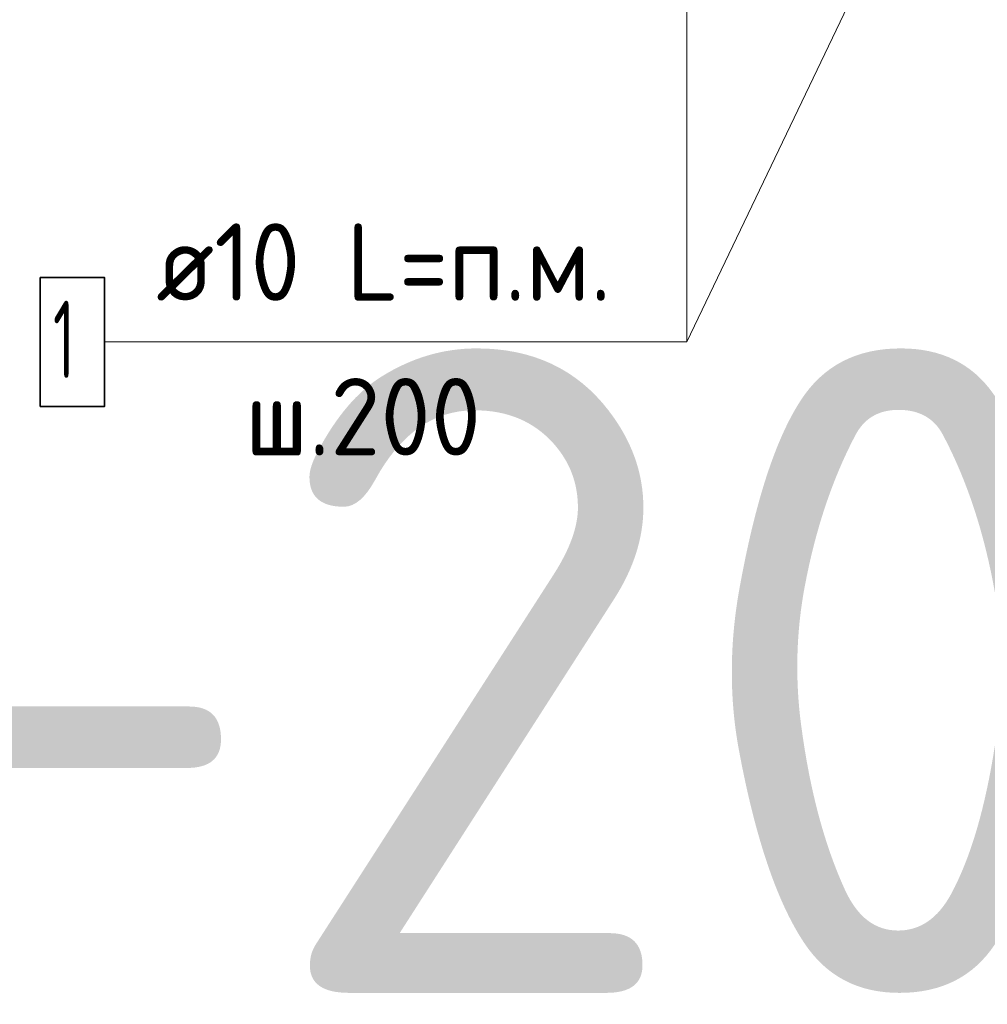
# Model space of a CAD drawing. Header units: metres. Extents: x -38 to 97, y -15 to 21.
# Tile 213 of 256: x 72.128 to 72.504, y 7.942 to 8.324. Entities that reach past the tile are written whole.
import ezdxf

# ---------------------------------------------------------------- set-up
doc = ezdxf.new("R2010")
doc.units = ezdxf.units.M
for name, color, linetype, lineweight in [('XR$3$Арм. стержнями нижней зоны', 180, 'Continuous', 35), ('XR$4$Арм. стержнями нижней зоны', 180, 'Continuous', 35), ('XR$5$Арм. стержнями нижней зоны', 180, 'Continuous', 35), ('XR$6$Текст_ примечание', 7, 'Continuous', 13)]:
    doc.layers.add(name, color=color, linetype=linetype, lineweight=lineweight)
doc.styles.add('ISOCPEUR', font='txt')

msp = doc.modelspace()

# ---------------------------------------------------------------- linework, layer by layer
at = {"color": 7, "linetype": 'Continuous', "lineweight": 13, "transparency": 33554687}
msp.add_line((72.46751, 8.36688), (72.38723, 8.19921), dxfattribs=at)
msp.add_line((72.46751, 8.36688), (72.38723, 8.19921), dxfattribs=at)
msp.add_line((72.46751, 8.36688), (72.38723, 8.19921), dxfattribs=at)
at = {"layer": 'XR$3$Арм. стержнями нижней зоны', "color": 7, "linetype": 'Continuous', "lineweight": 13, "transparency": 33554687}
for p, q in [((72.38723, 8.19921), (72.38723, 8.37688)), ((72.16123, 8.19921), (72.38723, 8.19921))]:
    msp.add_line(p, q, dxfattribs=at)
at = {"layer": 'XR$3$Арм. стержнями нижней зоны', "color": 7, "linetype": 'Continuous', "lineweight": 35, "transparency": 33554687}
msp.add_lwpolyline([(72.13623, 8.17421), (72.16123, 8.17421), (72.16123, 8.22421), (72.13623, 8.22421), (72.13623, 8.17421)], dxfattribs=at)
at = {"layer": 'XR$4$Арм. стержнями нижней зоны', "color": 7, "linetype": 'Continuous', "lineweight": 13, "transparency": 33554687}
for p, q in [((72.38723, 8.19921), (72.38723, 8.37688)), ((72.16123, 8.19921), (72.38723, 8.19921))]:
    msp.add_line(p, q, dxfattribs=at)
at = {"layer": 'XR$4$Арм. стержнями нижней зоны', "color": 7, "linetype": 'Continuous', "lineweight": 35, "transparency": 33554687}
msp.add_lwpolyline([(72.13623, 8.17421), (72.16123, 8.17421), (72.16123, 8.22421), (72.13623, 8.22421), (72.13623, 8.17421)], dxfattribs=at)
at = {"layer": 'XR$5$Арм. стержнями нижней зоны', "color": 7, "linetype": 'Continuous', "lineweight": 13, "transparency": 33554687}
for p, q in [((72.38723, 8.19921), (72.38723, 8.37688)), ((72.16123, 8.19921), (72.38723, 8.19921))]:
    msp.add_line(p, q, dxfattribs=at)
at = {"layer": 'XR$5$Арм. стержнями нижней зоны', "color": 7, "linetype": 'Continuous', "lineweight": 35, "transparency": 33554687}
msp.add_lwpolyline([(72.13623, 8.17421), (72.16123, 8.17421), (72.16123, 8.22421), (72.13623, 8.22421), (72.13623, 8.17421)], dxfattribs=at)

# ---------------------------------------------------------------- texts
at = {"layer": 'XR$3$Арм. стержнями нижней зоны', "color": 7, "linetype": 'Continuous', "lineweight": 25, "transparency": 33554687, "char_height": 0.03, "attachment_point": 7, "style": 'ISOCPEUR'}
for s, insert, width in [('\\W0.94;ø10 L=п.м.', (72.18123, 8.21521), 0.1999832), ('\\W0.56;1', (72.14123, 8.18521), 0.0233333), ('\\W0.95;ш.200 ', (72.21573, 8.15521), 0.1311997)]:
    msp.add_mtext(s, dxfattribs=dict(at, insert=insert, width=width))
at = {"layer": 'XR$4$Арм. стержнями нижней зоны', "color": 7, "linetype": 'Continuous', "lineweight": 25, "transparency": 33554687, "char_height": 0.03, "attachment_point": 7, "style": 'ISOCPEUR'}
for s, insert, width in [('\\W0.94;ø10 L=п.м.', (72.18123, 8.21521), 0.1999832), ('\\W0.56;1', (72.14123, 8.18521), 0.0233333), ('\\W0.95;ш.200 ', (72.21573, 8.15521), 0.1311997)]:
    msp.add_mtext(s, dxfattribs=dict(at, insert=insert, width=width))
at = {"layer": 'XR$5$Арм. стержнями нижней зоны', "color": 7, "linetype": 'Continuous', "lineweight": 25, "transparency": 33554687, "char_height": 0.03, "attachment_point": 7, "style": 'ISOCPEUR'}
for s, insert, width in [('\\W0.94;ø10 L=п.м.', (72.18123, 8.21521), 0.1999832), ('\\W0.56;1', (72.14123, 8.18521), 0.0233333), ('\\W0.95;ш.200 ', (72.21573, 8.15521), 0.1311997)]:
    msp.add_mtext(s, dxfattribs=dict(at, insert=insert, width=width))
at = {"layer": 'XR$6$Текст_ примечание', "color": 7, "linetype": 'Continuous', "lineweight": 35, "transparency": 33554687, "insert": (70.35063, 7.94671), "char_height": 0.25, "width": 2.7437149, "attachment_point": 7, "style": 'ISOCPEUR'}
msp.add_mtext('\\W0.96;ГОСТ 34028-2016', dxfattribs=at)

doc.saveas('drawing.dxf')
